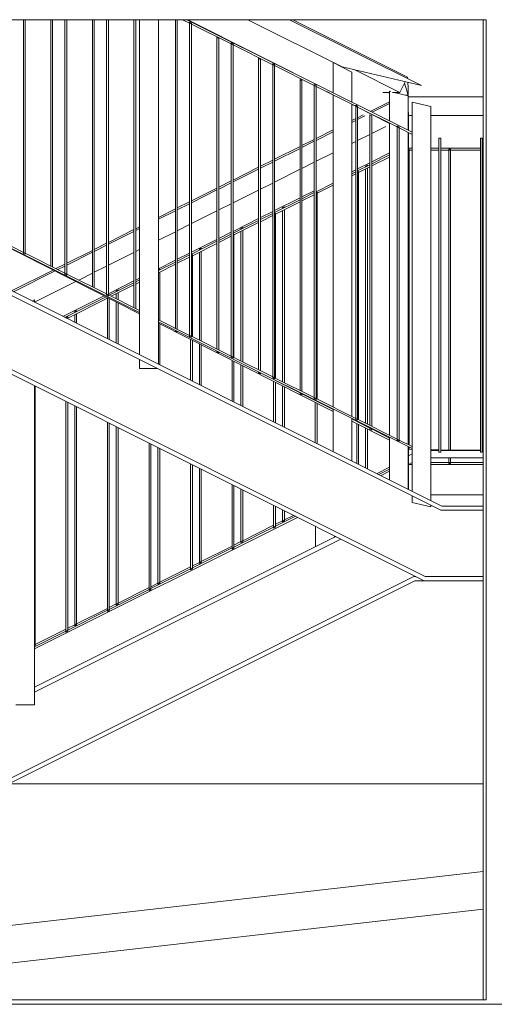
# Model space of a CAD drawing. Header units: centimetres. Extents: x -1589 to 108054, y -205274 to 31709.
# Tile 52 of 256: x 245 to 372, y -5046 to -4783. Entities that reach past the tile are written whole.
import ezdxf

# ---------------------------------------------------------------- set-up
doc = ezdxf.new("R2010")
doc.units = ezdxf.units.CM
doc.header["$LTSCALE"] = 0.01
doc.header["$MEASUREMENT"] = 0
for name, color, linetype, lineweight in [('0_Teren_Nr_pióra__1', 8, 'Continuous', 0), ('2_barierki.ISTN_Nr_pióra__1', 8, 'Continuous', 0), ('2_lądowisko_IFC.ISTN_Nr_pióra__1', 8, 'Continuous', 9), ('2_ściany zewnętrzne.ISTN_Nr_pióra__1', 8, 'Continuous', 0)]:
    doc.layers.add(name, color=color, linetype=linetype, lineweight=lineweight)

msp = doc.modelspace()

# ---------------------------------------------------------------- linework, layer by layer
at = {"layer": '0_Teren_Nr_pióra__1', "color": 8, "linetype": 'Continuous', "lineweight": 5, "ltscale": 0.1}
for p, q in [((144.26558, -5036.38642), (369.2004, -5010.75833)), ((369.2004, -5020.82303), (156.48993, -5045.05833))]:
    msp.add_line(p, q, dxfattribs=at)
at = {"layer": '2_barierki.ISTN_Nr_pióra__1', "color": 8, "linetype": 'Continuous', "lineweight": 5, "ltscale": 0.1}
for p, q in [((246.2614, -4845.25159), (246.2614, -4783.05833)), ((246.7614, -4845.50117), (246.7614, -4783.05833)), ((253.58301, -4848.90614), (253.58301, -4783.05833)), ((254.08301, -4849.15572), (254.08301, -4783.05833)), ((257.37251, -4850.79766), (257.37251, -4783.05833)), ((257.87251, -4851.04723), (257.87251, -4783.05833)), ((264.69412, -4854.45221), (264.69412, -4783.05833)), ((265.19412, -4854.70178), (265.19412, -4783.05833)), ((268.48362, -4856.34372), (268.48362, -4783.05833)), ((268.98362, -4856.5933), (268.98362, -4783.05833)), ((275.80523, -4859.99828), (275.80523, -4783.05833)), ((276.30523, -4860.24785), (276.30523, -4783.05833)), ((277.34473, -4872.63049), (277.34473, -4783.05833)), ((282.34473, -4875.13049), (282.34473, -4783.05833)), ((286.91634, -4865.54434), (286.91634, -4783.05833)), ((287.41634, -4865.79392), (287.41634, -4783.05833)), ((290.70584, -4783.99468), (288.82993, -4783.05833)), ((350.2649, -4813.16452), (289.94949, -4783.05833)), ((327.70911, -4801.90589), (290.24886, -4783.05833)), ((290.70584, -4783.71527), (291.20584, -4783.96484)), ((290.70584, -4783.99468), (290.70584, -4783.71527)), ((291.20584, -4784.24426), (290.70584, -4783.99468)), ((290.70584, -4867.43586), (290.70584, -4783.99468)), ((291.20584, -4784.24426), (291.20584, -4783.96484)), ((301.81696, -4789.54075), (291.20584, -4784.24426)), ((291.20584, -4867.68543), (291.20584, -4784.24426)), ((331.55199, -4795.69172), (306.24197, -4783.05833)), ((352.76475, -4800.69172), (317.43761, -4783.05833)), ((348.9792, -4798.42907), (318.3413, -4783.05833)), ((298.02746, -4787.83377), (298.52746, -4788.08643)), ((298.02746, -4871.09041), (298.02746, -4787.83377)), ((298.52746, -4871.33998), (298.52746, -4788.08643)), ((301.81696, -4789.26134), (302.31696, -4789.51091)), ((301.81696, -4789.54075), (301.81696, -4789.26134)), ((302.31696, -4789.79032), (301.81696, -4789.54075)), ((301.81696, -4872.98192), (301.81696, -4789.54075)), ((302.31696, -4789.79032), (302.31696, -4789.51091)), ((312.92807, -4795.08682), (302.31696, -4789.79032)), ((302.31696, -4873.2315), (302.31696, -4789.79032)), ((309.13857, -4793.44843), (309.63857, -4793.70109)), ((309.13857, -4876.63648), (309.13857, -4793.44843)), ((309.63857, -4876.88605), (309.63857, -4793.70109)), ((312.92807, -4794.8074), (313.42807, -4795.05698)), ((312.92807, -4795.08682), (312.92807, -4794.8074)), ((313.42807, -4795.33639), (312.92807, -4795.08682)), ((312.92807, -4878.52799), (312.92807, -4795.08682)), ((313.42807, -4795.33639), (313.42807, -4795.05698)), ((324.03918, -4800.63288), (313.42807, -4795.33639)), ((313.42807, -4878.77756), (313.42807, -4795.33639)), ((329.11079, -4794.54078), (334.11079, -4797.06737)), ((329.11079, -4802.60553), (329.11079, -4794.54078)), ((352.76475, -4800.69172), (331.55199, -4795.69172)), ((334.11079, -4805.10126), (334.11079, -4797.06737)), ((346.92355, -4802.49708), (334.88852, -4796.47817)), ((320.24968, -4799.06309), (320.74968, -4799.31575)), ((320.24968, -4882.18254), (320.24968, -4799.06309)), ((320.74968, -4882.43212), (320.74968, -4799.31575)), ((324.03918, -4800.35347), (324.53918, -4800.60304)), ((324.03918, -4800.63288), (324.03918, -4800.35347)), ((324.53918, -4800.88245), (324.03918, -4800.63288)), ((324.03918, -4884.07406), (324.03918, -4800.63288)), ((324.53918, -4800.88245), (324.53918, -4800.60304)), ((346.92355, -4802.49708), (348.15694, -4800.05627)), ((348.15694, -4800.05627), (348.36042, -4799.65359)), ((349.20025, -4803.20833), (348.15694, -4800.05627)), ((348.82863, -4798.72703), (348.9792, -4798.42907)), ((349.0101, -4798.81761), (348.9792, -4798.42907)), ((349.20025, -4801.20833), (349.09027, -4799.82562)), ((335.15029, -4806.17895), (324.53918, -4800.88245)), ((324.53918, -4884.32363), (324.53918, -4800.88245)), ((329.11079, -4803.1713), (327.36991, -4802.2954)), ((329.11079, -4886.60553), (329.11079, -4803.16436)), ((342.36567, -4802.49708), (344.20473, -4802.49708)), ((344.20025, -4803.20833), (344.06459, -4802.49708)), ((344.20441, -4810.13945), (344.20474, -4802.20474)), ((344.20474, -4802.20474), (344.53248, -4802.28258)), ((344.98627, -4802.49708), (346.92355, -4802.49708)), ((345.43563, -4802.49708), (349.19576, -4803.3901)), ((348.43039, -4803.20833), (349.20025, -4803.20833)), ((349.19614, -4812.63105), (349.19576, -4803.3901)), ((349.20025, -4803.20833), (349.20025, -4801.20833)), ((334.11079, -4889.10126), (334.11079, -4805.66009)), ((335.15029, -4806.21), (334.11079, -4805.68699)), ((335.15029, -4805.89954), (335.65029, -4806.14911)), ((335.15029, -4806.17895), (335.15029, -4805.89954)), ((339.03259, -4807.55796), (344.20463, -4804.97193)), ((339.54955, -4807.816), (344.20461, -4805.48847)), ((349.19578, -4803.69177), (369.2004, -4803.69177)), ((350.2649, -4805.10251), (355.2649, -4806.28104)), ((350.2649, -4909.09057), (350.2649, -4805.10251)), ((335.65029, -4806.42852), (335.15029, -4806.17895)), ((335.15029, -4889.62012), (335.15029, -4806.17895)), ((335.65029, -4806.42852), (335.65029, -4806.14911)), ((346.2614, -4811.72501), (335.65029, -4806.42852)), ((335.65029, -4889.8697), (335.65029, -4806.42852)), ((344.20439, -4810.76544), (335.65029, -4806.46156)), ((335.65029, -4809.24912), (337.0935, -4808.52751)), ((338.90552, -4808.49024), (339.40552, -4808.7429)), ((338.90552, -4891.49453), (338.90552, -4808.49024)), ((349.19595, -4807.93034), (349.2649, -4807.89409)), ((349.2649, -4812.66537), (349.2649, -4807.89409)), ((355.2649, -4911.59057), (355.2649, -4806.28104)), ((334.11079, -4810.01888), (335.15029, -4809.49912)), ((334.11079, -4810.53538), (335.15029, -4810.01563)), ((335.65029, -4809.76563), (337.60615, -4808.7877)), ((339.40552, -4891.7441), (339.40552, -4808.7429)), ((344.20096, -4894.13773), (344.20439, -4810.69827)), ((349.2649, -4808.69177), (350.2649, -4808.69177)), ((355.2649, -4808.69177), (369.2004, -4808.69177)), ((277.34473, -4861.32554), (182.34473, -4813.90667)), ((324.53918, -4814.80471), (329.11079, -4812.51889)), ((324.53918, -4815.32118), (329.11079, -4813.03538)), ((335.65029, -4815.3558), (338.90552, -4813.72818)), ((339.40552, -4813.47818), (343.15459, -4811.60365)), ((346.2614, -4811.4456), (346.7614, -4811.69517)), ((346.2614, -4811.72501), (346.2614, -4811.4456)), ((346.7614, -4811.97459), (346.2614, -4811.72501)), ((346.2614, -4895.16619), (346.2614, -4811.72501)), ((346.7614, -4811.97459), (346.7614, -4811.69517)), ((350.2649, -4813.72334), (346.7614, -4811.97459)), ((346.7614, -4895.41576), (346.7614, -4811.97459)), ((349.1996, -4896.63278), (349.19617, -4813.18989)), ((349.2649, -4896.66537), (349.2649, -4813.2242)), ((320.74968, -4816.69947), (324.03918, -4815.05471)), ((320.74968, -4817.21593), (324.03918, -4815.57118)), ((334.11079, -4816.12555), (335.15029, -4815.6058)), ((357.3726, -4814.69177), (357.8726, -4814.69177)), ((357.3726, -4898.69177), (357.3726, -4814.69177)), ((357.8726, -4898.69177), (357.8726, -4814.69177)), ((368.48371, -4814.69177), (368.98371, -4814.69177)), ((368.48371, -4898.69177), (368.48371, -4814.69177)), ((368.98371, -4898.69177), (368.98371, -4814.69177)), ((313.42807, -4820.3603), (320.24968, -4816.94948)), ((313.42807, -4820.87674), (320.24968, -4817.46593)), ((324.53918, -4820.91135), (329.11079, -4818.62555)), ((339.40552, -4821.09199), (344.20406, -4818.6927)), ((349.26489, -4817.44177), (350.2649, -4817.44177)), ((349.26489, -4817.94177), (349.38734, -4817.94177)), ((349.2649, -4817.69177), (349.38734, -4817.69177)), ((349.38734, -4817.94177), (349.38734, -4817.69177)), ((349.38734, -4817.94177), (350.2649, -4817.94177)), ((349.38734, -4896.72649), (349.38734, -4817.94177)), ((355.2649, -4817.44177), (357.3726, -4817.44177)), ((355.2649, -4817.94177), (357.3726, -4817.94177)), ((357.8726, -4817.44177), (368.48371, -4817.44177)), ((357.8726, -4817.94177), (359.99845, -4817.94177)), ((359.99845, -4817.69177), (360.49845, -4817.69177)), ((359.99845, -4817.94177), (359.99845, -4817.69177)), ((359.99845, -4817.94177), (360.49845, -4817.94177)), ((359.99845, -4898.04589), (359.99845, -4817.94177)), ((360.49845, -4817.94177), (360.49845, -4817.69177)), ((360.49845, -4817.94177), (368.48371, -4817.94177)), ((360.49845, -4898.05035), (360.49845, -4817.94177)), ((368.98371, -4817.44177), (369.2004, -4817.44177)), ((368.98371, -4817.94177), (369.2004, -4817.94177)), ((309.63857, -4822.25506), (312.92807, -4820.6103)), ((309.63857, -4822.77149), (312.92807, -4821.12674)), ((320.74968, -4822.8061), (324.03918, -4821.16135)), ((335.65029, -4822.96962), (338.90552, -4821.34199)), ((339.40552, -4821.6085), (344.20404, -4819.20924)), ((339.40552, -4822.16752), (344.20402, -4819.76827)), ((302.31696, -4825.91589), (309.13857, -4822.50507)), ((302.31696, -4826.43229), (309.13857, -4823.02149)), ((313.42807, -4826.46691), (320.24968, -4823.0561)), ((334.11079, -4823.73937), (335.15029, -4823.21962)), ((334.11079, -4824.25587), (335.15029, -4823.73612)), ((334.11079, -4824.81489), (335.15029, -4824.29514)), ((335.65029, -4823.48612), (338.90552, -4821.8585)), ((335.65029, -4823.76563), (335.90379, -4823.63888)), ((335.65029, -4824.04514), (335.90379, -4823.91839)), ((335.90379, -4823.91839), (338.90552, -4822.41752)), ((335.90379, -4823.91839), (335.90379, -4823.63888)), ((335.90379, -4889.99623), (335.90379, -4823.91839)), ((337.77625, -4822.18613), (338.27625, -4821.93613)), ((337.77625, -4822.42314), (337.77625, -4822.18613)), ((337.77625, -4890.93086), (337.77625, -4822.98215)), ((338.27625, -4822.17314), (338.27625, -4821.93613)), ((338.27625, -4891.18043), (338.27625, -4822.73215)), ((298.52746, -4827.81065), (301.81696, -4826.16589)), ((298.52746, -4828.32704), (301.81696, -4826.68229)), ((309.63857, -4828.36166), (312.92807, -4826.71691)), ((324.53918, -4829.04167), (329.11079, -4826.75587)), ((291.20584, -4831.47148), (298.02746, -4828.06066)), ((291.20584, -4831.98785), (298.02746, -4828.57704)), ((302.31696, -4832.02246), (309.13857, -4828.61166)), ((320.74968, -4830.41997), (324.03918, -4828.77521)), ((320.74968, -4830.93642), (324.03918, -4829.29167)), ((324.53918, -4829.32118), (324.79267, -4829.19443)), ((324.53918, -4829.60069), (324.79267, -4829.47394)), ((324.79267, -4829.47394), (329.11079, -4827.31489)), ((324.79267, -4829.47394), (324.79267, -4829.19443)), ((324.79267, -4884.45016), (324.79267, -4829.47394)), ((287.41634, -4833.36624), (290.70584, -4831.72148)), ((287.41634, -4833.8826), (290.70584, -4832.23785)), ((298.52746, -4833.91721), (301.81696, -4832.27246)), ((313.42807, -4834.0808), (320.24968, -4830.66997)), ((313.42807, -4834.59723), (320.24968, -4831.18642)), ((313.68156, -4835.0295), (320.24968, -4831.74544)), ((320.74968, -4831.49544), (324.03918, -4829.85069)), ((282.34473, -4835.90207), (286.91634, -4833.61625)), ((282.34473, -4836.41841), (286.91634, -4834.1326)), ((291.20584, -4837.57802), (298.02746, -4834.16721)), ((309.63857, -4835.97556), (312.92807, -4834.3308)), ((309.63857, -4836.49198), (312.92807, -4834.84723)), ((313.42807, -4834.87674), (313.68156, -4834.74999)), ((313.68156, -4835.0295), (313.68156, -4834.74999)), ((315.55403, -4833.29731), (316.05403, -4833.04731)), ((315.55403, -4833.53425), (315.55403, -4833.29731)), ((315.55403, -4879.83873), (315.55403, -4834.09326)), ((316.05403, -4833.28425), (316.05403, -4833.04731)), ((316.05403, -4880.0883), (316.05403, -4833.84326)), ((302.31696, -4839.63638), (309.13857, -4836.22556)), ((302.31696, -4840.15279), (309.13857, -4836.74198)), ((302.57045, -4840.58505), (309.13857, -4837.301)), ((309.63857, -4837.051), (312.92807, -4835.40625)), ((313.42807, -4835.15625), (313.68156, -4835.0295)), ((313.68156, -4878.90409), (313.68156, -4835.0295)), ((277.34473, -4861.6625), (234.11079, -4839.81556)), ((246.2614, -4845.25159), (235.65029, -4839.9551)), ((268.98362, -4842.58266), (275.80523, -4839.17184)), ((268.98362, -4843.09896), (275.80523, -4839.68815)), ((276.30523, -4838.92183), (277.34473, -4838.40208)), ((276.30523, -4839.43815), (277.34473, -4838.91841)), ((282.34473, -4842.00858), (286.91634, -4839.72277)), ((287.41634, -4839.47277), (290.70584, -4837.82802)), ((298.52746, -4841.53115), (301.81696, -4839.88639)), ((304.44292, -4838.8529), (304.94292, -4838.6029)), ((304.44292, -4839.0898), (304.44292, -4838.8529)), ((304.44292, -4874.29266), (304.44292, -4839.64882)), ((304.94292, -4838.8398), (304.94292, -4838.6029)), ((304.94292, -4874.54224), (304.94292, -4839.39882)), ((265.19412, -4844.47742), (268.48362, -4842.83266)), ((291.20584, -4845.19197), (298.02746, -4841.78115)), ((291.20584, -4845.70834), (298.02746, -4842.29754)), ((291.45934, -4846.14061), (298.02746, -4842.85655)), ((298.52746, -4842.04754), (301.81696, -4840.40279)), ((298.52746, -4842.60655), (301.81696, -4840.9618)), ((302.31696, -4840.43229), (302.57045, -4840.30555)), ((302.31696, -4840.7118), (302.57045, -4840.58505)), ((302.57045, -4840.58505), (302.57045, -4840.30555)), ((302.57045, -4873.35803), (302.57045, -4840.58505)), ((246.7614, -4845.50117), (246.2614, -4845.25159)), ((246.2614, -4845.53101), (246.2614, -4845.25159)), ((257.37251, -4850.79766), (246.7614, -4845.50117)), ((246.7614, -4845.78058), (246.7614, -4845.50117)), ((257.87251, -4848.13825), (264.69412, -4844.72743)), ((257.87251, -4848.65452), (264.69412, -4845.24371)), ((265.19412, -4844.99371), (268.48362, -4843.34896)), ((268.98362, -4848.68913), (275.80523, -4845.27832)), ((276.30523, -4845.02832), (277.34473, -4844.50858)), ((287.41634, -4847.08674), (290.70584, -4845.44198)), ((293.33181, -4844.40849), (293.83181, -4844.15849)), ((293.33181, -4844.64536), (293.33181, -4844.40849)), ((293.33181, -4868.7466), (293.33181, -4845.20438)), ((293.83181, -4844.39536), (293.83181, -4844.15849)), ((293.83181, -4868.99617), (293.83181, -4844.95438)), ((246.2614, -4845.53101), (246.7614, -4845.78058)), ((282.34473, -4849.62256), (286.91634, -4847.33674)), ((282.34473, -4850.1389), (286.91634, -4847.85309)), ((287.41634, -4847.60309), (290.70584, -4845.95834)), ((287.41634, -4848.16211), (290.70584, -4846.51736)), ((291.20584, -4845.98785), (291.45934, -4845.8611)), ((291.20584, -4846.26736), (291.45934, -4846.14061)), ((291.45934, -4846.14061), (291.45934, -4845.8611)), ((291.45934, -4867.81196), (291.45934, -4846.14061)), ((243.11643, -4855.51634), (254.20745, -4849.97079)), ((243.63265, -4855.77445), (254.72097, -4850.23028)), ((254.96105, -4849.59399), (257.37251, -4848.38825)), ((255.47775, -4849.8519), (257.37251, -4848.90452)), ((265.19412, -4850.58388), (268.48362, -4848.93913)), ((282.34473, -4850.69792), (286.91634, -4848.41211)), ((282.34473, -4849.90207), (282.7207, -4849.71408)), ((282.7207, -4849.95091), (282.7207, -4849.71408)), ((282.7207, -4863.4501), (282.7207, -4850.50993)), ((249.2649, -4858.54849), (260.28157, -4853.04016)), ((257.87251, -4851.04723), (257.37251, -4850.79766)), ((257.37251, -4851.07707), (257.37251, -4850.79766)), ((257.37251, -4851.07707), (257.87251, -4851.32665)), ((268.48362, -4856.34372), (257.87251, -4851.04723)), ((257.87251, -4851.32665), (257.87251, -4851.04723)), ((261.0727, -4852.64459), (264.69412, -4850.83388)), ((268.98362, -4856.30315), (275.80523, -4852.89233)), ((276.30523, -4852.64233), (277.34473, -4852.12258)), ((276.30523, -4853.15865), (277.34473, -4852.6389)), ((276.30523, -4853.71766), (277.34473, -4853.19792)), ((269.20997, -4856.70628), (275.80523, -4853.40865)), ((269.76946, -4856.98555), (275.80523, -4853.96766)), ((271.10959, -4855.51967), (271.60959, -4855.26967)), ((271.10959, -4855.75647), (271.10959, -4855.51967)), ((271.60959, -4855.50647), (271.60959, -4855.26967)), ((248.63265, -4858.27445), (249.2649, -4857.95832)), ((249.22281, -4858.56953), (249.2649, -4858.54849)), ((249.2649, -4858.54849), (249.2649, -4857.95832)), ((249.2649, -4858.59057), (249.2649, -4858.54849)), ((256.83688, -4862.37656), (267.85531, -4856.86731)), ((257.35314, -4862.63469), (268.36887, -4857.12683)), ((258.12601, -4862.80728), (268.73712, -4857.50172)), ((268.98362, -4856.5933), (268.48362, -4856.34372)), ((268.48362, -4856.62314), (268.48362, -4856.34372)), ((268.48362, -4856.62314), (268.98362, -4856.87271)), ((268.73712, -4857.50172), (268.73712, -4857.31291)), ((268.73712, -4857.50172), (268.92493, -4857.40781)), ((268.73712, -4868.32669), (268.73712, -4857.50172)), ((277.34473, -4860.76671), (268.98362, -4856.5933)), ((268.98362, -4856.87271), (268.98362, -4856.5933)), ((269.23712, -4868.57669), (269.23712, -4857.56557)), ((271.10959, -4857.65446), (271.10959, -4856.31549)), ((271.10959, -4869.51292), (271.10959, -4858.51176)), ((271.60959, -4857.90404), (271.60959, -4856.06549)), ((259.99847, -4861.07526), (260.49847, -4860.82526)), ((259.99847, -4861.31203), (259.99847, -4861.07526)), ((260.49847, -4861.06203), (260.49847, -4860.82526)), ((271.60959, -4869.76292), (271.60959, -4858.76442)), ((275.80523, -4860.60446), (275.80523, -4860.5571)), ((275.80523, -4860.60446), (276.30523, -4860.85712)), ((276.30523, -4860.85712), (276.30523, -4860.80668)), ((257.63265, -4862.77445), (258.12601, -4862.52777)), ((257.91215, -4862.9142), (258.12601, -4862.80728)), ((258.12601, -4862.80728), (258.12601, -4862.52777)), ((258.12601, -4863.02113), (258.12601, -4862.80728)), ((259.99847, -4863.95736), (259.99847, -4861.87104)), ((260.49847, -4864.20736), (260.49847, -4861.62104)), ((290.70584, -4867.43586), (282.34473, -4863.26244)), ((350.2649, -4897.72334), (282.34473, -4863.82127)), ((329.11079, -4887.82088), (282.34473, -4864.1891)), ((282.7207, -4875.31847), (282.7207, -4864.37908)), ((286.91634, -4866.21912), (286.91634, -4866.10317)), ((286.91634, -4866.21912), (287.41634, -4866.47178)), ((287.41634, -4866.47178), (287.41634, -4866.35274)), ((291.20584, -4867.68543), (290.70584, -4867.43586)), ((290.70584, -4867.71527), (290.70584, -4867.43586)), ((290.70584, -4867.71527), (291.20584, -4867.96484)), ((290.95934, -4879.4378), (290.95934, -4868.54223)), ((301.81696, -4872.98192), (291.20584, -4867.68543)), ((291.20584, -4867.96484), (291.20584, -4867.68543)), ((291.45934, -4879.6878), (291.45934, -4868.79489)), ((293.33181, -4880.62403), (293.33181, -4869.74108)), ((293.83181, -4880.87403), (293.83181, -4869.99374)), ((298.02746, -4871.83377), (298.02746, -4871.64924)), ((277.34473, -4876.29399), (277.34473, -4873.91623)), ((298.02746, -4871.83377), (298.52746, -4872.08643)), ((298.52746, -4872.08643), (298.52746, -4871.89881)), ((302.31696, -4873.2315), (301.81696, -4872.98192)), ((301.81696, -4873.26134), (301.81696, -4872.98192)), ((301.81696, -4873.26134), (302.31696, -4873.51091)), ((302.07045, -4884.99335), (302.07045, -4874.15688)), ((312.92807, -4878.52799), (302.31696, -4873.2315)), ((302.31696, -4873.51091), (302.31696, -4873.2315)), ((302.57045, -4885.24335), (302.57045, -4874.40954)), ((277.34473, -4876.29399), (282.10025, -4876.29399)), ((304.44292, -4886.17959), (304.44292, -4875.35574)), ((304.94292, -4886.42959), (304.94292, -4875.6084)), ((309.13857, -4877.44843), (309.13857, -4877.1953)), ((309.13857, -4877.44843), (309.63857, -4877.70109)), ((309.63857, -4877.70109), (309.63857, -4877.44488)), ((313.42807, -4878.77756), (312.92807, -4878.52799)), ((312.92807, -4878.8074), (312.92807, -4878.52799)), ((312.92807, -4878.8074), (313.42807, -4879.05698)), ((324.03918, -4884.07406), (313.42807, -4878.77756)), ((313.42807, -4879.05698), (313.42807, -4878.77756)), ((320.24968, -4882.78298), (313.50853, -4879.37655)), ((249.2649, -4966.20832), (249.2649, -4880.95125)), ((249.38736, -4950.10134), (249.38736, -4881.01249)), ((313.18156, -4890.54891), (313.18156, -4879.77154)), ((313.68156, -4890.79891), (313.68156, -4880.0242)), ((315.55403, -4880.41018), (315.55403, -4880.39755)), ((315.55403, -4891.73514), (315.55403, -4880.97039)), ((316.05403, -4880.66284), (316.05403, -4880.64713)), ((316.05403, -4891.98514), (316.05403, -4881.22305)), ((316.05405, -4880.66285), (316.05405, -4880.66284)), ((320.24968, -4882.78298), (320.24968, -4882.74137)), ((320.74968, -4883.03564), (320.24968, -4882.78298)), ((320.24968, -4883.06309), (320.24968, -4882.78298)), ((320.24968, -4883.06309), (320.74968, -4883.31575)), ((320.74968, -4883.03564), (320.74968, -4882.99094)), ((329.11079, -4887.26067), (320.74968, -4883.03564)), ((320.74968, -4883.31575), (320.74968, -4883.03564)), ((324.53918, -4884.32363), (324.03918, -4884.07406)), ((324.03918, -4884.35347), (324.03918, -4884.07406)), ((324.03918, -4884.35347), (324.53918, -4884.60304)), ((324.29267, -4884.82599), (324.29267, -4884.75941)), ((335.15029, -4889.62012), (324.53918, -4884.32363)), ((324.53918, -4884.60304), (324.53918, -4884.32363)), ((257.62601, -4946.49826), (257.62601, -4885.13181)), ((258.12601, -4946.24826), (258.12601, -4885.38181)), ((259.99847, -4944.79576), (259.99847, -4886.31804)), ((260.49847, -4944.54575), (260.49847, -4886.56804)), ((324.29267, -4896.10446), (324.29267, -4885.3862)), ((324.79267, -4885.07865), (324.79267, -4885.00899)), ((324.79267, -4896.35446), (324.79267, -4885.63886)), ((329.11079, -4898.51352), (329.11079, -4887.16436)), ((334.11079, -4901.01352), (334.11079, -4889.66009)), ((338.90552, -4892.21014), (334.11079, -4889.78727)), ((335.65029, -4889.8697), (335.15029, -4889.62012)), ((335.15029, -4889.89954), (335.15029, -4889.62012)), ((335.15029, -4889.89954), (335.65029, -4890.14911)), ((346.2614, -4895.16619), (335.65029, -4889.8697)), ((335.65029, -4890.14911), (335.65029, -4889.8697)), ((268.73712, -4940.9427), (268.73712, -4890.68737)), ((269.23712, -4940.6927), (269.23712, -4890.93737)), ((271.10959, -4939.24017), (271.10959, -4891.8736)), ((271.60959, -4938.99016), (271.60959, -4892.1236)), ((344.2009, -4895.44621), (334.11079, -4890.34748)), ((335.40379, -4890.44064), (335.40379, -4890.30548)), ((335.40379, -4901.66002), (335.40379, -4891.00086)), ((335.90379, -4890.6933), (335.90379, -4890.55505)), ((335.90379, -4901.91002), (335.90379, -4891.25352)), ((337.77625, -4891.6395), (337.77625, -4891.48969)), ((337.77625, -4902.84625), (337.77625, -4892.19971)), ((338.27625, -4891.89216), (338.27625, -4891.73926)), ((338.27625, -4903.09625), (338.27625, -4892.45237)), ((338.27627, -4891.89217), (338.27627, -4891.89216)), ((338.90552, -4892.21014), (338.90552, -4892.05336)), ((339.40552, -4892.4628), (338.90552, -4892.21014)), ((338.90552, -4892.49024), (338.90552, -4892.21014)), ((338.90552, -4892.49024), (339.40552, -4892.7429)), ((339.40552, -4892.4628), (339.40552, -4892.30293)), ((344.20092, -4894.88601), (339.40552, -4892.4628)), ((339.40552, -4892.7429), (339.40552, -4892.4628)), ((344.20046, -4906.05836), (344.20093, -4894.69654)), ((346.7614, -4895.41576), (346.2614, -4895.16619)), ((346.2614, -4895.4456), (346.2614, -4895.16619)), ((346.2614, -4895.4456), (346.7614, -4895.69517)), ((350.2649, -4897.16452), (346.7614, -4895.41576)), ((346.7614, -4895.69517), (346.7614, -4895.41576)), ((349.20025, -4896.6331), (349.20025, -4894.89131)), ((279.84823, -4935.38715), (279.84823, -4896.24292)), ((280.34823, -4935.13715), (280.34823, -4896.49292)), ((282.2207, -4933.68458), (282.2207, -4897.42915)), ((282.7207, -4933.43457), (282.7207, -4897.67915)), ((349.20009, -4908.55817), (349.19963, -4897.19162)), ((349.2649, -4899.68626), (349.2649, -4897.2242)), ((350.2649, -4897.92405), (349.2649, -4897.90616)), ((349.38734, -4897.90835), (349.38734, -4897.28531)), ((357.3726, -4898.02249), (355.2649, -4898.0037)), ((357.3726, -4898.05118), (355.2649, -4898.01348)), ((368.48371, -4898.12151), (357.8726, -4898.02694)), ((366.15992, -4898.20835), (357.8726, -4898.06012)), ((369.2004, -4898.1279), (368.98371, -4898.12597)), ((344.20025, -4898.90514), (344.1901, -4899.90508)), ((344.1901, -4899.90508), (344.20025, -4899.90514)), ((344.20072, -4899.90518), (344.1901, -4899.90508)), ((349.20025, -4899.72194), (349.2649, -4899.68626)), ((349.2649, -4899.68626), (350.2649, -4899.13432)), ((349.2649, -4901.97068), (349.2649, -4899.68626)), ((355.2649, -4898.20833), (357.3726, -4898.20834)), ((355.2649, -4900.20832), (369.2004, -4900.20829)), ((357.3726, -4898.69177), (357.8726, -4898.69177)), ((357.8726, -4898.20834), (368.48371, -4898.20836)), ((359.99845, -4901.47542), (359.99845, -4900.20831)), ((360.49845, -4901.47668), (360.49845, -4900.20831)), ((368.48371, -4898.69177), (368.98371, -4898.69177)), ((368.98371, -4898.20836), (369.2004, -4898.20836)), ((290.95934, -4929.83159), (290.95934, -4901.79848)), ((291.45934, -4929.58159), (291.45934, -4902.04848)), ((293.33181, -4928.12899), (293.33181, -4902.98471)), ((293.83181, -4927.87898), (293.83181, -4903.23471)), ((340.83662, -4904.37643), (344.2006, -4902.69443)), ((341.35314, -4904.63469), (344.20058, -4903.21097)), ((349.19982, -4902.00659), (349.2649, -4901.97068)), ((349.2649, -4901.97068), (350.2649, -4901.41874)), ((349.2649, -4908.59057), (349.2649, -4901.97068)), ((349.31726, -4901.94177), (350.2649, -4901.94177)), ((350.22316, -4901.44177), (350.2649, -4901.44177)), ((355.2649, -4901.44177), (359.99845, -4901.44177)), ((355.2649, -4901.94177), (369.2004, -4901.94177)), ((359.99845, -4901.44177), (360.49845, -4901.44177)), ((359.99845, -4901.69177), (359.99845, -4901.47542)), ((359.99845, -4901.69177), (360.49845, -4901.69177)), ((360.49845, -4901.44177), (369.2004, -4901.44177)), ((360.49845, -4901.69177), (360.49845, -4901.47668)), ((341.91215, -4904.9142), (344.20056, -4903.77)), ((302.07045, -4924.27604), (302.07045, -4907.35403)), ((302.57045, -4924.02604), (302.57045, -4907.60403)), ((304.44292, -4922.5734), (304.44292, -4908.54027)), ((304.94292, -4922.3234), (304.94292, -4908.79027)), ((350.2649, -4912.10251), (350.2649, -4910.37631)), ((313.18156, -4918.72048), (313.18156, -4912.90959)), ((313.68156, -4918.47048), (313.68156, -4913.15959)), ((350.2649, -4912.10251), (355.2649, -4913.28104)), ((355.2649, -4913.28104), (355.2649, -4912.87631)), ((249.2649, -4951.23783), (319.55147, -4916.09454)), ((313.68156, -4918.47048), (318.99246, -4915.81503)), ((315.55403, -4917.01781), (315.55403, -4914.09582)), ((316.05403, -4916.76781), (316.05403, -4914.34582)), ((316.05403, -4916.76781), (318.47601, -4915.55681)), ((302.57045, -4924.02604), (313.18156, -4918.72048)), ((304.94292, -4922.3234), (313.18156, -4918.20405)), ((313.18156, -4918.72048), (313.68156, -4918.47048)), ((313.18156, -4918.99999), (313.18156, -4918.72048)), ((313.18156, -4918.99999), (313.68156, -4918.74999)), ((313.68156, -4917.95405), (315.55403, -4917.01781)), ((313.68156, -4918.74999), (313.68156, -4918.47048)), ((315.55403, -4917.01781), (316.05403, -4916.76781)), ((315.55403, -4917.29731), (315.55403, -4917.01781)), ((315.55403, -4917.29731), (316.05403, -4917.04731)), ((316.05403, -4917.04731), (316.05403, -4916.76781)), ((324.41513, -4923.95096), (324.41513, -4918.52637)), ((329.41513, -4921.45096), (329.41513, -4921.02637)), ((291.45934, -4929.58159), (302.07045, -4924.27604)), ((293.83181, -4927.87898), (302.07045, -4923.75964)), ((302.07045, -4924.27604), (302.57045, -4924.02604)), ((302.07045, -4924.55555), (302.07045, -4924.27604)), ((302.07045, -4924.55555), (302.57045, -4924.30555)), ((302.57045, -4923.50964), (304.44292, -4922.5734)), ((302.57045, -4924.30555), (302.57045, -4924.02604)), ((304.44292, -4922.5734), (304.94292, -4922.3234)), ((304.44292, -4922.8529), (304.44292, -4922.5734)), ((304.44292, -4922.8529), (304.94292, -4922.6029)), ((304.94292, -4922.6029), (304.94292, -4922.3234)), ((282.7207, -4933.43457), (290.95934, -4929.31523)), ((290.95934, -4929.83159), (291.45934, -4929.58159)), ((291.45934, -4929.06523), (293.33181, -4928.12899)), ((291.45934, -4929.8611), (291.45934, -4929.58159)), ((293.33181, -4928.12899), (293.83181, -4927.87898)), ((293.33181, -4928.40849), (293.33181, -4928.12899)), ((293.33181, -4928.40849), (293.83181, -4928.15849)), ((293.83181, -4928.15849), (293.83181, -4927.87898)), ((280.34823, -4935.13715), (290.95934, -4929.83159)), ((290.95934, -4930.1111), (290.95934, -4929.83159)), ((290.95934, -4930.1111), (291.45934, -4929.8611)), ((271.60959, -4938.99016), (279.84823, -4934.87082)), ((280.34823, -4934.62082), (282.2207, -4933.68458)), ((282.2207, -4933.68458), (282.7207, -4933.43457)), ((282.2207, -4933.96408), (282.2207, -4933.68458)), ((282.2207, -4933.96408), (282.7207, -4933.71408)), ((282.7207, -4933.71408), (282.7207, -4933.43457)), ((269.23712, -4940.6927), (279.84823, -4935.38715)), ((279.84823, -4935.38715), (280.34823, -4935.13715)), ((279.84823, -4935.66666), (279.84823, -4935.38715)), ((279.84823, -4935.66666), (280.34823, -4935.41666)), ((280.34823, -4935.41666), (280.34823, -4935.13715)), ((269.23712, -4940.17641), (271.10959, -4939.24017)), ((271.10959, -4939.24017), (271.60959, -4938.99016)), ((271.10959, -4939.51967), (271.10959, -4939.24017)), ((271.10959, -4939.51967), (271.60959, -4939.26967)), ((271.60959, -4939.26967), (271.60959, -4938.99016)), ((258.12601, -4946.24826), (268.73712, -4940.9427)), ((260.49847, -4944.54575), (268.73712, -4940.42641)), ((268.73712, -4940.9427), (269.23712, -4940.6927)), ((268.73712, -4941.22221), (268.73712, -4940.9427)), ((268.73712, -4941.22221), (269.23712, -4940.97221)), ((269.23712, -4940.97221), (269.23712, -4940.6927)), ((258.12601, -4945.732), (259.99847, -4944.79576)), ((259.99847, -4944.79576), (260.49847, -4944.54575)), ((259.99847, -4945.07526), (259.99847, -4944.79576)), ((259.99847, -4945.07526), (260.49847, -4944.82526)), ((260.49847, -4944.82526), (260.49847, -4944.54575)), ((249.2649, -4950.67881), (257.62601, -4946.49826)), ((249.38736, -4950.10134), (257.62601, -4945.982)), ((257.62601, -4946.49826), (258.12601, -4946.24826)), ((257.62601, -4946.77777), (257.62601, -4946.49826)), ((257.62601, -4946.77777), (258.12601, -4946.52777)), ((258.12601, -4946.52777), (258.12601, -4946.24826)), ((249.2649, -4950.16258), (249.38736, -4950.10134)), ((249.2649, -4950.44208), (249.38736, -4950.38085)), ((249.38736, -4950.38085), (249.38736, -4950.10134)), ((244.2649, -4966.20832), (249.2649, -4966.20832))]:
    msp.add_line(p, q, dxfattribs=at)
at = {"layer": '2_lądowisko_IFC.ISTN_Nr_pióra__1', "color": 8, "linetype": 'Continuous', "lineweight": 5, "ltscale": 0.1}
for p, q in [((370.0004, -4783.05833), (12.7004, -4783.05833)), ((353.47905, -4933.05833), (53.47904, -4783.05833)), ((353.75053, -4931.90833), (56.05052, -4783.05833)), ((357.92893, -4914.20833), (95.62892, -4783.05833)), ((358.20041, -4913.05833), (98.2004, -4783.05833)), ((369.2004, -5045.05833), (369.2004, -4783.05833)), ((370.0004, -5045.05833), (370.0004, -4783.05833)), ((355.2649, -4910.05833), (369.2004, -4910.05833)), ((358.20041, -4913.05833), (369.2004, -4913.05833)), ((357.92893, -4914.20833), (369.2004, -4914.20833)), ((329.83972, -4921.23867), (249.2649, -4961.52608)), ((331.12546, -4921.88154), (249.2649, -4962.81182)), ((350.65029, -4931.90832), (126.65028, -5043.90833)), ((350.65029, -4931.90832), (351.17904, -4931.90832)), ((353.75053, -4931.90833), (369.2004, -4931.90833)), ((350.92177, -4933.05832), (126.92176, -5045.05833)), ((350.92177, -4933.05832), (353.47904, -4933.05832)), ((353.47905, -4933.05833), (369.2004, -4933.05833)), ((370.0004, -5045.05833), (92.18842, -5045.05833)), ((531.7004, -5046.25833), (92.5696, -5046.25833))]:
    msp.add_line(p, q, dxfattribs=at)
at = {"layer": '2_ściany zewnętrzne.ISTN_Nr_pióra__1', "color": 8, "linetype": 'Continuous', "lineweight": 5, "ltscale": 0.1}
msp.add_line((369.2004, -4987.29718), (242.44406, -4987.29718), dxfattribs=at)

doc.saveas('drawing.dxf')
